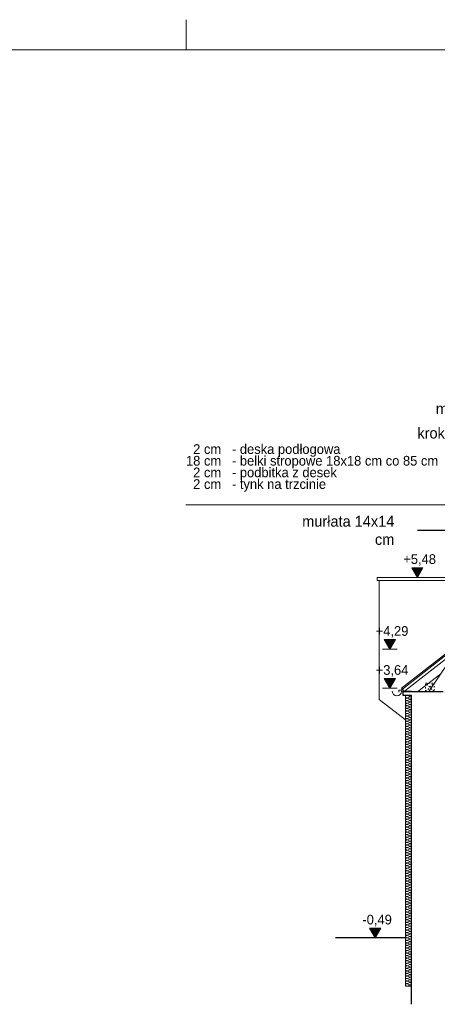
# Model space of a CAD drawing. Extents: x -623047 to -259286, y -27077 to 153279.
# Tile 7 of 190: x -602551 to -595639, y -13920 to 2373. Entities that reach past the tile are written whole.
import ezdxf

# ---------------------------------------------------------------- set-up
doc = ezdxf.new("R2010")
doc.units = 0
doc.header["$MEASUREMENT"] = 0
doc.linetypes.add('Hidden Line', pattern=[50, 25, -25])
for name, color, linetype, lineweight in [('0_Nr_Pióra__21', 7, 'Continuous', 9), ('0_Nr_Pióra__5', 7, 'Continuous', 13), ('ARCH TABELA_Nr_Pióra__21', 7, 'Continuous', 9), ('INWENT DACH_Nr_Pióra__21', 7, 'Continuous', 9), ('INWENT KONST. DREWNIANA_Nr_Pióra__21', 7, 'Continuous', 9), ('INWENT OPISY_Nr_Pióra__1', 7, 'Continuous', 25), ('INWENT OPISY_Nr_Pióra__21', 7, 'Continuous', 9), ('INWENT RURY SPUSTOWE_Nr_Pióra__21', 7, 'Continuous', 9), ('INWENT TEREN_Nr_Pióra__1', 7, 'Continuous', 25), ('INWENT WYMIARY_Nr_Pióra__21', 7, 'Continuous', 9), ('INWENT.ŚCIANY_Nr_Pióra__1', 7, 'Continuous', 25)]:
    doc.layers.add(name, color=color, linetype=linetype, lineweight=lineweight)
doc.layers.add('Inwent Izolacje', color=7, linetype='Continuous')
doc.layers.add('INWENT WYMIARY', color=7, linetype='Continuous')
for name, color, linetype, lineweight, true_color in [('Inwent Izolacje_Nr_Pióra__2', 7, 'Continuous', 13, 0x7f7f7f), ('INWENT.ŚCIANY_Nr_Pióra__2', 7, 'Continuous', 13, 0x7f7f7f), ('INWENT.ŚCIANY_Nr_Pióra__3', 7, 'Continuous', 13, 0xff6600)]:
    doc.layers.add(name, color=color, linetype=linetype, lineweight=lineweight, true_color=true_color)
doc.styles.add('GENERATED_STYLE_2', font='txt')
doc.styles.add('GENERATED_STYLE_4', font='txt')
doc.styles.add('GENERATED_STYLE_5', font='txt')
doc.dimstyles.new('GENERATED_STYLE__6', dxfattribs={"dimtxt": 160.000002, "dimasz": 110.144928, "dimexe": 0.18, "dimexo": 40, "dimgap": 0.09, "dimtad": 1, "dimtih": 1, "dimtoh": 1, "dimdec": 0, "dimzin": 0, "dimdsep": 46, "dimtxsty": 'GENERATED_STYLE_2', "dimblk": 'ARROWHEAD_5', "dimblk1": 'ARROWHEAD_5', "dimblk2": 'ARROWHEAD_5', "dimcen": 0.09, "dimclrd": 7, "dimclre": 7, "dimclrt": 7, "dimazin": 0, "dimtfac": 1, "dimtdec": 4, "dimtmove": 0, "dimatfit": 3, "dimfxl": 0, "dimtolj": 1, "dimtzin": 0, "dimarcsym": 0})
doc.dimstyles.new('GENERATED_STYLE__7', dxfattribs={"dimtxt": 0.18, "dimasz": 182.4, "dimexe": 0.18, "dimexo": 0.0625, "dimgap": 0.09, "dimtad": 0, "dimtih": 1, "dimtoh": 1, "dimdec": 4, "dimzin": 0, "dimdsep": 46, "dimcen": 0.09, "dimadec": 0, "dimazin": 0, "dimtfac": 1, "dimtdec": 4, "dimtmove": 0, "dimatfit": 3, "dimldrblk": 'ARROWHEAD_5', "dimfxl": 0, "dimtolj": 1, "dimtzin": 0, "dimarcsym": 0})

# ---------------------------------------------------------------- blocks, each defined once
blk = doc.blocks.new('Izolacja cieplna 14_86', base_point=(-596063, -12820))
at = {"layer": 'Inwent Izolacje_Nr_Pióra__2', "linetype": 'Continuous'}
for p, q in [((-596134, -12821), (-596093, -12839)), ((-596093, -12842), (-596134, -12860)), ((-596134, -12863), (-596093, -12881)), ((-596093, -12885), (-596134, -12902)), ((-596134, -12906), (-596093, -12923)), ((-596093, -12927), (-596134, -12944)), ((-596134, -12948), (-596093, -12965)), ((-596093, -12969), (-596134, -12986)), ((-596134, -12990), (-596093, -13007)), ((-596093, -13011), (-596134, -13028)), ((-596134, -13032), (-596093, -13049)), ((-596093, -13053), (-596134, -13070)), ((-596134, -13074), (-596093, -13092)), ((-596093, -13095), (-596134, -13113)), ((-596134, -13116), (-596093, -13134)), ((-596093, -13137), (-596134, -13155)), ((-596134, -13158), (-596093, -13176)), ((-596093, -13179), (-596134, -13197)), ((-596134, -13200), (-596093, -13218)), ((-596093, -13221), (-596134, -13239)), ((-596134, -13242), (-596093, -13260)), ((-596093, -13263), (-596134, -13281)), ((-596134, -13285), (-596093, -13302)), ((-596093, -13306), (-596134, -13323)), ((-596134, -13327), (-596093, -13344)), ((-596093, -13348), (-596134, -13365)), ((-596134, -13369), (-596093, -13386)), ((-596093, -13390), (-596134, -13407)), ((-596134, -13411), (-596093, -13428)), ((-596093, -13432), (-596134, -13449)), ((-596134, -13453), (-596093, -13470)), ((-596093, -13474), (-596134, -13492)), ((-596134, -13495), (-596093, -13513)), ((-596093, -13516), (-596134, -13534)), ((-596134, -13537), (-596093, -13555)), ((-596093, -13558), (-596134, -13576)), ((-596134, -13579), (-596093, -13597)), ((-596093, -13600), (-596134, -13618))]:
    blk.add_line(p, q, dxfattribs=at)
for centre, start_param, end_param in [((-596142, -12841), 1.158003, 5.125183), ((-596142, -12883), 1.158003, 5.125183), ((-596085, -12820), 4.299596, 6.283185), ((-596085, -12862), 4.299595, 8.266774), ((-596142, -12925), 1.158003, 5.125183), ((-596142, -12967), 1.158003, 5.125183), ((-596142, -13009), 1.158003, 5.125183), ((-596142, -13051), 1.158003, 5.125183), ((-596085, -12904), 4.299595, 8.266774), ((-596085, -12946), 4.299595, 8.266774), ((-596085, -12988), 4.299595, 8.266774), ((-596085, -13030), 4.299595, 8.266774), ((-596142, -13093), 1.158003, 5.125183), ((-596142, -13135), 1.158003, 5.125183), ((-596142, -13178), 1.158003, 5.125183), ((-596142, -13220), 1.158003, 5.125183), ((-596085, -13072), 4.299595, 8.266774), ((-596085, -13114), 4.299595, 8.266774), ((-596085, -13156), 4.299595, 8.266774), ((-596085, -13199), 4.299595, 8.266774), ((-596142, -13262), 1.158003, 5.125183), ((-596142, -13304), 1.158003, 5.125183), ((-596142, -13346), 1.158003, 5.125183), ((-596085, -13241), 4.299595, 8.266774), ((-596085, -13283), 4.299595, 8.266774), ((-596085, -13325), 4.299595, 8.266774), ((-596085, -13367), 4.299595, 8.266774), ((-596142, -13388), 1.158003, 5.125183), ((-596142, -13430), 1.158003, 5.125183), ((-596142, -13472), 1.158003, 5.125183), ((-596142, -13514), 1.158003, 5.125183), ((-596085, -13409), 4.299595, 8.266774), ((-596085, -13451), 4.299595, 8.266774), ((-596085, -13493), 4.299595, 8.266774), ((-596085, -13535), 4.299595, 8.266774), ((-596142, -13556), 1.158003, 5.125183), ((-596142, -13599), 1.158003, 5.125183), ((-596085, -13578), 4.299595, 8.266774), ((-596085, -13620), 0, 1.983589)]:
    blk.add_ellipse(centre, major_axis=(21.3, 0), ratio=0.989883, start_param=start_param, end_param=end_param, dxfattribs=at)
blk = doc.blocks.new('Izolacja cieplna 14_95', base_point=(-596063, -8810))
at = {"layer": 'Inwent Izolacje_Nr_Pióra__2', "linetype": 'Continuous'}
for p, q in [((-596134, -8811), (-596093, -8829)), ((-596093, -8833), (-596134, -8850)), ((-596134, -8854), (-596093, -8872)), ((-596093, -8875), (-596134, -8893)), ((-596134, -8897), (-596093, -8914)), ((-596093, -8918), (-596134, -8936)), ((-596134, -8939), (-596093, -8957)), ((-596093, -8961), (-596134, -8978)), ((-596134, -8982), (-596093, -9000)), ((-596093, -9003), (-596134, -9021)), ((-596134, -9025), (-596093, -9042)), ((-596093, -9046), (-596134, -9064)), ((-596134, -9067), (-596093, -9085)), ((-596093, -9089), (-596134, -9106)), ((-596134, -9110), (-596093, -9128)), ((-596093, -9131), (-596134, -9149)), ((-596134, -9153), (-596093, -9170)), ((-596093, -9174), (-596134, -9192)), ((-596134, -9195), (-596093, -9213)), ((-596093, -9217), (-596134, -9234)), ((-596134, -9238), (-596093, -9256)), ((-596093, -9259), (-596134, -9277)), ((-596134, -9281), (-596093, -9298)), ((-596093, -9302), (-596134, -9320)), ((-596134, -9323), (-596093, -9341)), ((-596093, -9345), (-596134, -9362)), ((-596134, -9366), (-596093, -9384)), ((-596093, -9387), (-596134, -9405)), ((-596134, -9409), (-596093, -9426)), ((-596093, -9430), (-596134, -9448)), ((-596134, -9451), (-596093, -9469)), ((-596093, -9473), (-596134, -9490)), ((-596134, -9494), (-596093, -9512)), ((-596093, -9515), (-596134, -9533)), ((-596134, -9537), (-596093, -9554)), ((-596093, -9558), (-596134, -9576)), ((-596134, -9579), (-596093, -9597)), ((-596093, -9601), (-596134, -9618)), ((-596134, -9622), (-596093, -9640)), ((-596093, -9643), (-596134, -9661)), ((-596134, -9665), (-596093, -9682)), ((-596093, -9686), (-596134, -9704)), ((-596134, -9707), (-596093, -9725)), ((-596093, -9729), (-596134, -9746)), ((-596134, -9750), (-596093, -9768)), ((-596093, -9771), (-596134, -9789)), ((-596134, -9793), (-596093, -9810)), ((-596093, -9814), (-596134, -9832)), ((-596134, -9835), (-596093, -9853)), ((-596093, -9857), (-596134, -9874)), ((-596134, -9878), (-596093, -9896)), ((-596093, -9899), (-596134, -9917)), ((-596134, -9921), (-596093, -9938)), ((-596093, -9942), (-596134, -9960)), ((-596134, -9963), (-596093, -9981)), ((-596093, -9985), (-596134, -10002)), ((-596134, -10006), (-596093, -10024)), ((-596093, -10027), (-596134, -10045)), ((-596134, -10049), (-596093, -10066)), ((-596093, -10070), (-596134, -10088)), ((-596134, -10091), (-596093, -10109)), ((-596093, -10113), (-596134, -10130)), ((-596134, -10134), (-596093, -10152)), ((-596093, -10155), (-596134, -10173)), ((-596134, -10177), (-596093, -10194)), ((-596093, -10198), (-596134, -10216)), ((-596134, -10219), (-596093, -10237)), ((-596093, -10241), (-596134, -10258)), ((-596134, -10262), (-596093, -10280)), ((-596093, -10283), (-596134, -10301)), ((-596134, -10304), (-596093, -10322)), ((-596093, -10326), (-596134, -10344)), ((-596134, -10347), (-596093, -10365)), ((-596093, -10368), (-596134, -10386)), ((-596134, -10390), (-596093, -10408)), ((-596093, -10411), (-596134, -10429)), ((-596134, -10432), (-596093, -10450)), ((-596093, -10454), (-596134, -10472)), ((-596134, -10475), (-596093, -10493)), ((-596093, -10496), (-596134, -10514)), ((-596134, -10518), (-596093, -10536)), ((-596093, -10539), (-596134, -10557)), ((-596134, -10560), (-596093, -10578)), ((-596093, -10582), (-596134, -10600)), ((-596134, -10603), (-596093, -10621)), ((-596093, -10624), (-596134, -10642)), ((-596134, -10646), (-596093, -10664)), ((-596093, -10667), (-596134, -10685)), ((-596134, -10688), (-596093, -10706)), ((-596093, -10710), (-596134, -10728)), ((-596134, -10731), (-596093, -10749)), ((-596093, -10752), (-596134, -10770)), ((-596134, -10774), (-596093, -10791)), ((-596093, -10795), (-596134, -10813)), ((-596134, -10816), (-596093, -10834)), ((-596093, -10838), (-596134, -10855)), ((-596134, -10859), (-596093, -10877)), ((-596093, -10880), (-596134, -10898)), ((-596134, -10902), (-596093, -10919)), ((-596093, -10923), (-596134, -10941)), ((-596134, -10944), (-596093, -10962)), ((-596093, -10966), (-596134, -10983)), ((-596134, -10987), (-596093, -11005)), ((-596093, -11008), (-596134, -11026)), ((-596134, -11030), (-596093, -11047)), ((-596093, -11051), (-596134, -11069)), ((-596134, -11072), (-596093, -11090)), ((-596093, -11094), (-596134, -11111)), ((-596134, -11115), (-596093, -11133)), ((-596093, -11136), (-596134, -11154)), ((-596134, -11158), (-596093, -11175)), ((-596093, -11179), (-596134, -11197)), ((-596134, -11200), (-596093, -11218)), ((-596093, -11222), (-596134, -11239)), ((-596134, -11243), (-596093, -11261)), ((-596093, -11264), (-596134, -11282)), ((-596134, -11286), (-596093, -11303)), ((-596093, -11307), (-596134, -11325)), ((-596134, -11328), (-596093, -11346)), ((-596093, -11350), (-596134, -11367)), ((-596134, -11371), (-596093, -11389)), ((-596093, -11392), (-596134, -11410)), ((-596134, -11414), (-596093, -11431)), ((-596093, -11435), (-596134, -11453)), ((-596134, -11456), (-596093, -11474)), ((-596093, -11478), (-596134, -11495)), ((-596134, -11499), (-596093, -11517)), ((-596093, -11520), (-596134, -11538)), ((-596134, -11542), (-596093, -11559)), ((-596093, -11563), (-596134, -11581)), ((-596134, -11584), (-596093, -11602)), ((-596093, -11606), (-596134, -11623)), ((-596134, -11627), (-596093, -11645)), ((-596093, -11648), (-596134, -11666)), ((-596134, -11670), (-596093, -11687)), ((-596093, -11691), (-596134, -11709)), ((-596134, -11712), (-596093, -11730)), ((-596093, -11734), (-596134, -11751)), ((-596134, -11755), (-596093, -11773)), ((-596093, -11776), (-596134, -11794)), ((-596134, -11798), (-596093, -11815)), ((-596093, -11819), (-596134, -11837)), ((-596134, -11840), (-596093, -11858)), ((-596093, -11862), (-596134, -11879)), ((-596134, -11883), (-596093, -11901)), ((-596093, -11904), (-596134, -11922)), ((-596134, -11926), (-596093, -11943)), ((-596093, -11947), (-596134, -11965)), ((-596134, -11968), (-596093, -11986)), ((-596093, -11990), (-596134, -12007)), ((-596134, -12011), (-596093, -12029)), ((-596093, -12032), (-596134, -12050)), ((-596134, -12054), (-596093, -12071)), ((-596093, -12075), (-596134, -12093)), ((-596134, -12096), (-596093, -12114)), ((-596093, -12118), (-596134, -12135)), ((-596134, -12139), (-596093, -12157)), ((-596093, -12160), (-596134, -12178)), ((-596134, -12182), (-596093, -12199)), ((-596093, -12203), (-596134, -12221)), ((-596134, -12224), (-596093, -12242)), ((-596093, -12246), (-596134, -12263)), ((-596134, -12267), (-596093, -12285)), ((-596093, -12288), (-596134, -12306)), ((-596134, -12309), (-596093, -12327)), ((-596093, -12331), (-596134, -12349)), ((-596134, -12352), (-596093, -12370)), ((-596093, -12373), (-596134, -12391)), ((-596134, -12395), (-596093, -12413)), ((-596093, -12416), (-596134, -12434)), ((-596134, -12437), (-596093, -12455)), ((-596093, -12459), (-596134, -12477)), ((-596134, -12480), (-596093, -12498)), ((-596093, -12501), (-596134, -12519)), ((-596134, -12523), (-596093, -12541)), ((-596093, -12544), (-596134, -12562)), ((-596134, -12565), (-596093, -12583)), ((-596093, -12587), (-596134, -12605)), ((-596134, -12608), (-596093, -12626)), ((-596093, -12629), (-596134, -12647)), ((-596134, -12651), (-596093, -12669)), ((-596093, -12672), (-596134, -12690)), ((-596134, -12693), (-596093, -12711)), ((-596093, -12715), (-596134, -12733)), ((-596134, -12736), (-596093, -12754)), ((-596093, -12757), (-596134, -12775)), ((-596134, -12779), (-596093, -12796)), ((-596093, -12800), (-596134, -12818))]:
    blk.add_line(p, q, dxfattribs=at)
for centre, start_param, end_param in [((-596142, -8831), 2.728799, 6.695979), ((-596142, -8874), 2.728799, 6.695979), ((-596142, -8916), 2.728799, 6.695979), ((-596142, -8959), 2.728799, 6.695979), ((-596085, -8810), 5.870392, 7.853982), ((-596085, -8852), 5.870392, 9.837571), ((-596085, -8895), 5.870392, 9.837571), ((-596085, -8938), 5.870392, 9.837571), ((-596085, -8980), 5.870392, 9.837571), ((-596142, -9002), 2.728799, 6.695979), ((-596142, -9044), 2.728799, 6.695979), ((-596142, -9087), 2.728799, 6.695979), ((-596142, -9130), 2.728799, 6.695979), ((-596085, -9023), 5.870392, 9.837571), ((-596085, -9066), 5.870392, 9.837571), ((-596085, -9108), 5.870392, 9.837571), ((-596142, -9172), 2.728799, 6.695979), ((-596142, -9215), 2.728799, 6.695979), ((-596142, -9258), 2.728799, 6.695979), ((-596142, -9300), 2.728799, 6.695979), ((-596085, -9151), 5.870392, 9.837571), ((-596085, -9194), 5.870392, 9.837571), ((-596085, -9236), 5.870392, 9.837571), ((-596085, -9279), 5.870392, 9.837571), ((-596142, -9343), 2.728799, 6.695979), ((-596142, -9386), 2.728799, 6.695979), ((-596142, -9428), 2.728799, 6.695979), ((-596142, -9471), 2.728799, 6.695979), ((-596085, -9322), 5.870392, 9.837571), ((-596085, -9364), 5.870392, 9.837571), ((-596085, -9407), 5.870392, 9.837571), ((-596085, -9450), 5.870392, 9.837571), ((-596142, -9513), 2.728799, 6.695979), ((-596142, -9556), 2.728799, 6.695979), ((-596142, -9599), 2.728799, 6.695979), ((-596085, -9492), 5.870392, 9.837571), ((-596085, -9535), 5.870392, 9.837571), ((-596085, -9577), 5.870392, 9.837571), ((-596085, -9620), 5.870392, 9.837571), ((-596142, -9641), 2.728799, 6.695979), ((-596142, -9684), 2.728799, 6.695979), ((-596142, -9727), 2.728799, 6.695979), ((-596142, -9769), 2.728799, 6.695979), ((-596085, -9663), 5.870392, 9.837571), ((-596085, -9705), 5.870392, 9.837571), ((-596085, -9748), 5.870392, 9.837571), ((-596085, -9791), 5.870392, 9.837571), ((-596142, -9812), 2.728799, 6.695979), ((-596142, -9855), 2.728799, 6.695979), ((-596142, -9897), 2.728799, 6.695979), ((-596142, -9940), 2.728799, 6.695979), ((-596085, -9833), 5.870392, 9.837571), ((-596085, -9876), 5.870392, 9.837571), ((-596085, -9919), 5.870392, 9.837571), ((-596085, -9961), 5.870392, 9.837571), ((-596142, -9983), 2.728799, 6.695979), ((-596142, -10025), 2.728799, 6.695979), ((-596142, -10068), 2.728799, 6.695979), ((-596142, -10111), 2.728799, 6.695979), ((-596085, -10004), 5.870392, 9.837571), ((-596085, -10047), 5.870392, 9.837571), ((-596085, -10089), 5.870392, 9.837571), ((-596142, -10153), 2.728799, 6.695979), ((-596142, -10196), 2.728799, 6.695979), ((-596142, -10239), 2.728799, 6.695979), ((-596142, -10281), 2.728799, 6.695979), ((-596085, -10132), 5.870392, 9.837571), ((-596085, -10175), 5.870392, 9.837571), ((-596085, -10217), 5.870392, 9.837571), ((-596085, -10260), 5.870392, 9.837571), ((-596142, -10324), 2.728799, 6.695979), ((-596142, -10367), 2.728799, 6.695979), ((-596142, -10409), 2.728799, 6.695979), ((-596085, -10303), 5.870392, 9.837571), ((-596085, -10345), 5.870392, 9.837571), ((-596085, -10388), 5.870392, 9.837571), ((-596085, -10431), 5.870392, 9.837571), ((-596142, -10452), 2.728799, 6.695979), ((-596142, -10495), 2.728799, 6.695979), ((-596142, -10537), 2.728799, 6.695979), ((-596142, -10580), 2.728799, 6.695979), ((-596085, -10473), 5.870392, 9.837571), ((-596085, -10516), 5.870392, 9.837571), ((-596085, -10559), 5.870392, 9.837571), ((-596085, -10601), 5.870392, 9.837571), ((-596142, -10623), 2.728799, 6.695979), ((-596142, -10665), 2.728799, 6.695979), ((-596142, -10708), 2.728799, 6.695979), ((-596142, -10751), 2.728799, 6.695979), ((-596085, -10644), 5.870392, 9.837571), ((-596085, -10687), 5.870392, 9.837571), ((-596085, -10729), 5.870392, 9.837571), ((-596085, -10772), 5.870392, 9.837571), ((-596142, -10793), 2.728799, 6.695979), ((-596142, -10836), 2.728799, 6.695979), ((-596142, -10879), 2.728799, 6.695979), ((-596142, -10921), 2.728799, 6.695979), ((-596085, -10815), 5.870392, 9.837571), ((-596085, -10857), 5.870392, 9.837571), ((-596085, -10900), 5.870392, 9.837571), ((-596142, -10964), 2.728799, 6.695979), ((-596142, -11007), 2.728799, 6.695979), ((-596142, -11049), 2.728799, 6.695979), ((-596142, -11092), 2.728799, 6.695979), ((-596085, -10943), 5.870392, 9.837571), ((-596085, -10985), 5.870392, 9.837571), ((-596085, -11028), 5.870392, 9.837571), ((-596085, -11071), 5.870392, 9.837571), ((-596142, -11135), 2.728799, 6.695979), ((-596142, -11177), 2.728799, 6.695979), ((-596142, -11220), 2.728799, 6.695979), ((-596142, -11263), 2.728799, 6.695979), ((-596085, -11113), 5.870392, 9.837571), ((-596085, -11156), 5.870392, 9.837571), ((-596085, -11199), 5.870392, 9.837571), ((-596085, -11241), 5.870392, 9.837571), ((-596142, -11305), 2.728799, 6.695979), ((-596142, -11348), 2.728799, 6.695979), ((-596142, -11391), 2.728799, 6.695979), ((-596085, -11284), 5.870392, 9.837571), ((-596085, -11327), 5.870392, 9.837571), ((-596085, -11369), 5.870392, 9.837571), ((-596085, -11412), 5.870392, 9.837571), ((-596142, -11433), 2.728799, 6.695979), ((-596142, -11476), 2.728799, 6.695979), ((-596142, -11518), 2.728799, 6.695979), ((-596142, -11561), 2.728799, 6.695979), ((-596085, -11455), 5.870392, 9.837571), ((-596085, -11497), 5.870392, 9.837571), ((-596085, -11540), 5.870392, 9.837571), ((-596085, -11582), 5.870392, 9.837571), ((-596142, -11604), 2.728799, 6.695979), ((-596142, -11646), 2.728799, 6.695979), ((-596142, -11689), 2.728799, 6.695979), ((-596142, -11732), 2.728799, 6.695979), ((-596085, -11625), 5.870392, 9.837571), ((-596085, -11668), 5.870392, 9.837571), ((-596085, -11710), 5.870392, 9.837571), ((-596085, -11753), 5.870392, 9.837571), ((-596142, -11774), 2.728799, 6.695979), ((-596142, -11817), 2.728799, 6.695979), ((-596142, -11860), 2.728799, 6.695979), ((-596142, -11902), 2.728799, 6.695979), ((-596085, -11796), 5.870392, 9.837571), ((-596085, -11838), 5.870392, 9.837571), ((-596085, -11881), 5.870392, 9.837571), ((-596142, -11945), 2.728799, 6.695979), ((-596142, -11988), 2.728799, 6.695979), ((-596142, -12030), 2.728799, 6.695979), ((-596142, -12073), 2.728799, 6.695979), ((-596085, -11924), 5.870392, 9.837571), ((-596085, -11966), 5.870392, 9.837571), ((-596085, -12009), 5.870392, 9.837571), ((-596085, -12052), 5.870392, 9.837571), ((-596142, -12116), 2.728799, 6.695979), ((-596142, -12158), 2.728799, 6.695979), ((-596142, -12201), 2.728799, 6.695979), ((-596085, -12094), 5.870392, 9.837571), ((-596085, -12137), 5.870392, 9.837571), ((-596085, -12180), 5.870392, 9.837571), ((-596085, -12222), 5.870392, 9.837571), ((-596142, -12244), 2.728799, 6.695979), ((-596142, -12286), 2.728799, 6.695979), ((-596142, -12329), 2.728799, 6.695979), ((-596142, -12372), 2.728799, 6.695979), ((-596085, -12265), 5.870392, 9.837571), ((-596085, -12308), 5.870392, 9.837571), ((-596085, -12350), 5.870392, 9.837571), ((-596085, -12393), 5.870392, 9.837571), ((-596142, -12414), 2.728799, 6.695979), ((-596142, -12457), 2.728799, 6.695979), ((-596142, -12500), 2.728799, 6.695979), ((-596142, -12542), 2.728799, 6.695979), ((-596085, -12436), 5.870392, 9.837571), ((-596085, -12478), 5.870392, 9.837571), ((-596085, -12521), 5.870392, 9.837571), ((-596085, -12564), 5.870392, 9.837571), ((-596142, -12585), 2.728799, 6.695979), ((-596142, -12628), 2.728799, 6.695979), ((-596142, -12670), 2.728799, 6.695979), ((-596142, -12713), 2.728799, 6.695979), ((-596085, -12606), 5.870392, 9.837571), ((-596085, -12649), 5.870392, 9.837571), ((-596085, -12692), 5.870392, 9.837571), ((-596142, -12756), 2.728799, 6.695979), ((-596142, -12798), 2.728799, 6.695979), ((-596085, -12734), 5.870392, 9.837571), ((-596085, -12777), 5.870392, 9.837571), ((-596085, -12820), 1.570796, 3.554385)]:
    blk.add_ellipse(centre, major_axis=(0, -21.3), ratio=0.997094, start_param=start_param, end_param=end_param, dxfattribs=at)
blk = doc.blocks.new('Wymiary_48', base_point=(-595968, -6855))
at = {"layer": 'INWENT WYMIARY_Nr_Pióra__21', "linetype": 'Continuous'}
blk.add_hatch(color=256, dxfattribs=at).paths.add_polyline_path([(-595968, -6855), (-596061, -6695), (-595876, -6695)], flags=0)
for p, q in [((-595968, -6855), (-596061, -6695)), ((-596061, -6695), (-595876, -6695)), ((-595876, -6695), (-595968, -6855)), ((-595968, -6855), (-596088, -6855)), ((-595968, -6855), (-595848, -6855))]:
    blk.add_line(p, q, dxfattribs=at)
at = {"layer": 'INWENT WYMIARY_Nr_Pióra__21', "insert": (-596202, -6663), "char_height": 160, "attachment_point": 7, "style": 'GENERATED_STYLE_2'}
blk.add_mtext('{+5,48}', dxfattribs=at)
blk = doc.blocks.new('Wymiary_62', base_point=(-596426, -8689))
at = {"layer": 'INWENT WYMIARY_Nr_Pióra__21', "linetype": 'Continuous'}
blk.add_hatch(color=256, dxfattribs=at).paths.add_polyline_path([(-596426, -8689), (-596519, -8529), (-596333, -8529)], flags=0)
for p, q in [((-596426, -8689), (-596519, -8529)), ((-596519, -8529), (-596333, -8529)), ((-596333, -8529), (-596426, -8689)), ((-596426, -8689), (-596546, -8689)), ((-596426, -8689), (-596306, -8689))]:
    blk.add_line(p, q, dxfattribs=at)
at = {"layer": 'INWENT WYMIARY_Nr_Pióra__21', "insert": (-596659, -8497), "char_height": 160, "attachment_point": 7, "style": 'GENERATED_STYLE_2'}
blk.add_mtext('{+3,64}', dxfattribs=at)
blk = doc.blocks.new('Wymiary_130', base_point=(-596669, -12820))
at = {"layer": 'INWENT WYMIARY_Nr_Pióra__21', "linetype": 'Continuous'}
blk.add_hatch(color=256, dxfattribs=at).paths.add_polyline_path([(-596669, -12820), (-596762, -12660), (-596576, -12660)], flags=0)
for p, q in [((-596669, -12820), (-596762, -12660)), ((-596762, -12660), (-596576, -12660)), ((-596576, -12660), (-596669, -12820)), ((-596669, -12820), (-596789, -12820)), ((-596669, -12820), (-596549, -12820))]:
    blk.add_line(p, q, dxfattribs=at)
at = {"layer": 'INWENT WYMIARY_Nr_Pióra__21', "insert": (-596879, -12628), "char_height": 160, "attachment_point": 7, "style": 'GENERATED_STYLE_2'}
blk.add_mtext('{-0,49}', dxfattribs=at)
blk = doc.blocks.new('Wymiary_135', base_point=(-596426, -8044))
at = {"layer": 'INWENT WYMIARY_Nr_Pióra__21', "linetype": 'Continuous'}
blk.add_hatch(color=256, dxfattribs=at).paths.add_polyline_path([(-596426, -8044), (-596519, -7884), (-596333, -7884)], flags=0)
for p, q in [((-596426, -8044), (-596519, -7884)), ((-596519, -7884), (-596333, -7884)), ((-596333, -7884), (-596426, -8044)), ((-596426, -8044), (-596546, -8044)), ((-596426, -8044), (-596306, -8044))]:
    blk.add_line(p, q, dxfattribs=at)
at = {"layer": 'INWENT WYMIARY_Nr_Pióra__21', "insert": (-596659, -7852), "char_height": 160, "attachment_point": 7, "style": 'GENERATED_STYLE_2'}
blk.add_mtext('{+4,29}', dxfattribs=at)
blk = doc.blocks.new('*D1410')
at = {"layer": '0_Nr_Pióra__5', "linetype": 'Continuous'}
for points in [[(-595305, -8233), (-595218, -8309), (-595267, -8343)], [(-595129, -8745), (-595167, -8635), (-595107, -8631)]]:
    blk.add_hatch(color=256, dxfattribs=at).paths.add_polyline_path(points, flags=0)
for p, q in [((-595220, -8166), (-595425, -8327)), ((-595305, -8233), (-595218, -8309)), ((-595305, -8233), (-595267, -8343)), ((-595218, -8309), (-595267, -8343)), ((-595167, -8635), (-595107, -8631)), ((-595129, -8745), (-595167, -8635)), ((-595129, -8745), (-595107, -8631)), ((-595343, -8745), (-595020, -8745))]:
    blk.add_line(p, q, dxfattribs=at)
blk.add_arc((-595960, -8745), 830, 7.7301, 30.2699, dxfattribs=at)
at = {"layer": '0_Nr_Pióra__21', "insert": (-595023, -8502), "char_height": 160, "attachment_point": 7, "style": 'GENERATED_STYLE_2'}
blk.add_mtext('{38,00°}', dxfattribs=at)
blk = doc.blocks.new('ARROWHEAD_5')
at = {"color": 0, "linetype": 'Continuous', "lineweight": 0}
blk.add_line((0, 0), (-1, 0), dxfattribs=at)
blk.add_solid([(-1, 0.2679), (0, 0), (-1, -0.2679), (-1, 0.2679)], dxfattribs=at)

msp = doc.modelspace()

# ---------------------------------------------------------------- linework, layer by layer
at = {"layer": 'ARCH TABELA_Nr_Pióra__21', "linetype": 'Continuous'}
for p, q in [((-599797, 1872.9), (-599797, 2372.9)), ((-599797, 1872.9), (-599797, 2372.9)), ((-623047, 1872.9), (-582297, 1872.9))]:
    msp.add_line(p, q, dxfattribs=at)
at = {"layer": 'INWENT DACH_Nr_Pióra__21', "linetype": 'Continuous'}
for p, q in [((-595385.9, -8029.9), (-596230, -8689.4)), ((-595371.1, -8043.7), (-596217.7, -8705.1)), ((-596273.4, -8723.3), (-596273.4, -8753.3)), ((-596236.3, -8723.3), (-596273.4, -8723.3)), ((-596158.4, -8662.4), (-596236.3, -8723.3)), ((-596233.4, -8739.6), (-596063.4, -8739.6)), ((-596230, -8689.4), (-596190.8, -8739.6))]:
    msp.add_line(p, q, dxfattribs=at)
at = {"layer": 'INWENT KONST. DREWNIANA_Nr_Pióra__21', "linetype": 'Continuous'}
for p, q in [((-591023.4, -1631), (-595779.6, -8744.6)), ((-595334, -8078.1), (-596180.6, -8739.6)), ((-595582.6, -8450.1), (-595959.6, -8744.6))]:
    msp.add_line(p, q, dxfattribs=at)
at = {"layer": 'INWENT KONST. DREWNIANA_Nr_Pióra__21', "linetype": 'Hidden Line'}
for p, q in [((-595833.4, -8744.6), (-595833.4, -8604.6)), ((-595833.4, -8604.6), (-595693.4, -8604.6)), ((-595693.4, -8744.6), (-595833.4, -8604.6)), ((-595833.4, -8744.6), (-595693.4, -8604.6)), ((-595693.4, -8604.6), (-595693.4, -8744.6)), ((-595693.4, -8744.6), (-595833.4, -8744.6))]:
    msp.add_line(p, q, dxfattribs=at)
at = {"layer": 'INWENT OPISY_Nr_Pióra__21', "linetype": 'Continuous'}
msp.add_line((-599798.6, -5657.1), (-592502.7, -5657.1), dxfattribs=at)
at = {"layer": 'INWENT RURY SPUSTOWE_Nr_Pióra__21', "linetype": 'Continuous'}
msp.add_arc((-596308.4, -8739.6), 75, 180, 0, dxfattribs=at)
at = {"layer": 'INWENT TEREN_Nr_Pióra__1', "linetype": 'Continuous'}
msp.add_line((-596163.4, -12819.6), (-597321.2, -12819.6), dxfattribs=at)
at = {"layer": 'INWENT.ŚCIANY_Nr_Pióra__1', "linetype": 'Continuous'}
for p, q in [((-596203.4, -8809.6), (-596203.4, -8744.6)), ((-596203.4, -8744.6), (-595873.4, -8744.6)), ((-595873.4, -8744.6), (-595543.4, -8744.6)), ((-596063.4, -8809.6), (-596203.4, -8809.6)), ((-596063.4, -13919.6), (-596063.4, -8809.6))]:
    msp.add_line(p, q, dxfattribs=at)
at = {"layer": 'INWENT.ŚCIANY_Nr_Pióra__2', "linetype": 'Continuous'}
for p, q in [((-596633.4, -6854.6), (-595303.4, -6854.6)), ((-596633.4, -6904.6), (-596633.4, -6854.6)), ((-596633.4, -6904.6), (-595303.4, -6904.6)), ((-596603.4, -8874.6), (-596603.4, -6904.6)), ((-596603.4, -8874.6), (-596163.4, -9214.6))]:
    msp.add_line(p, q, dxfattribs=at)
at = {"layer": 'INWENT.ŚCIANY_Nr_Pióra__3', "linetype": 'Continuous'}
for q in [(-596163.4, -8809.6), (-596063.4, -13619.6)]:
    msp.add_line((-596163.4, -13619.6), q, dxfattribs=at)

# ---------------------------------------------------------------- block references
at = {"layer": 'Inwent Izolacje', "color": 104, "linetype": 'Continuous', "lineweight": 13, "true_color": 0x029e21}
for name, p in [('Izolacja cieplna 14_95', (-596063.4, -8809.6)), ('Izolacja cieplna 14_86', (-596063.4, -12819.6))]:
    msp.add_blockref(name, p, dxfattribs=at)
at = {"layer": 'INWENT WYMIARY', "linetype": 'Continuous'}
for name, p in [('Wymiary_48', (-595968.4, -6854.6)), ('Wymiary_135', (-596425.9, -8043.7)), ('Wymiary_62', (-596425.9, -8689.4)), ('Wymiary_130', (-596669, -12819.6))]:
    msp.add_blockref(name, p, dxfattribs=at)

# ---------------------------------------------------------------- texts
at = {"layer": 'INWENT OPISY_Nr_Pióra__1', "linetype": 'Continuous', "insert": (-599798.6, -4652.3), "char_height": 160, "width": 4900.628, "attachment_point": 1, "line_spacing_factor": 0.723386, "style": 'GENERATED_STYLE_5'}
msp.add_mtext('{  2 cm   - deska podłogowa\\P18 cm   - belki stropowe 18x18 cm co 85 cm\\P  2 cm   - podbitka z desek\\P  2 cm   - tynk na trzcinie}', dxfattribs=at)
at = {"layer": 'INWENT OPISY_Nr_Pióra__21', "linetype": 'Continuous', "char_height": 180, "attachment_point": 6, "style": 'GENERATED_STYLE_4'}
for s, insert, width in [('{miecz 9x14 cm}', (-594446.3, -4215.1), 1387.49), ('{krokiew 12x14 cm}', (-594430.5, -4618.9), 1665.32), ('{murłata 14x14 cm}', (-596350.1, -6077.9), 1650.08)]:
    msp.add_mtext(s, dxfattribs=dict(at, insert=insert, width=width))

# ---------------------------------------------------------------- dimensions: what is measured, and where the dimension line sits
at = {"linetype": 'Continuous'}
dim = msp.add_angular_dim_3p(base=(-595174.4, -8474.2), center=(-595959.6, -8744.6), p1=(-595582.6, -8450.1), p2=(-595543.4, -8744.6), dimstyle='GENERATED_STYLE__6', dxfattribs=at)
dim.commit()
dim.dimension.update_dxf_attribs({"geometry": '*D1410', "text_midpoint": (-594705.6, -8422.1), "dimtype": 165})

# ---------------------------------------------------------------- leaders
at = {"layer": 'INWENT OPISY_Nr_Pióra__21', "linetype": 'Continuous', "annotation_type": 0, "has_hookline": 1, "hookline_direction": 1, "text_width": 1337.1}
msp.add_leader([(-594163.4, -6529.6), (-595483.3, -6077.7), (-595965.2, -6077.7)], dimstyle='GENERATED_STYLE__7', dxfattribs=at)

doc.saveas('drawing.dxf')
